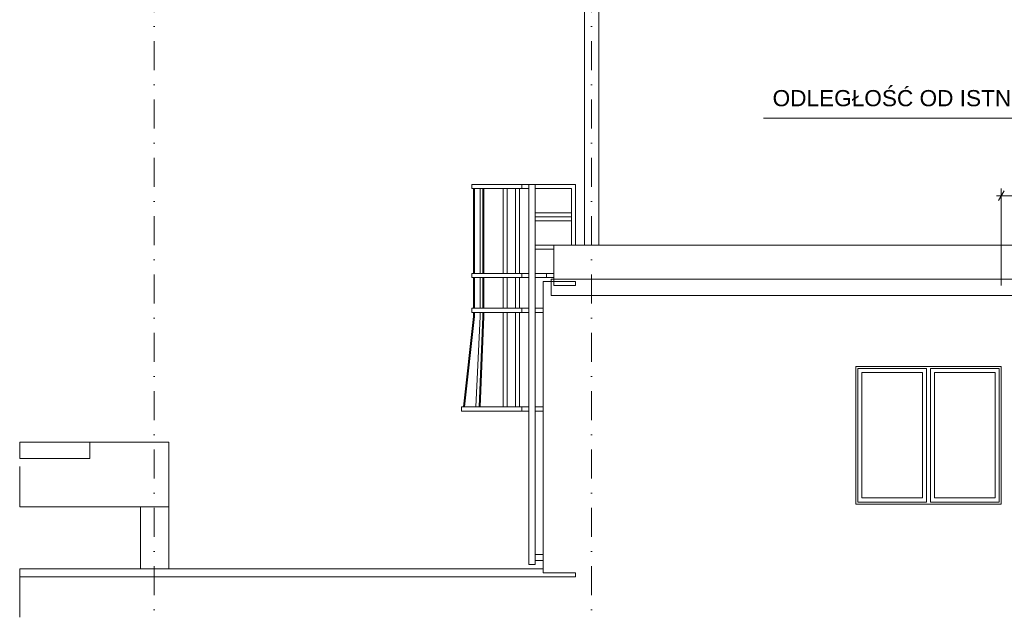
# Model space of a CAD drawing. Header units: centimetres. Extents: x -1103 to 10505, y -997 to 1780.
# Tile 37 of 102: x 7193 to 8410, y -102 to 628. Entities that reach past the tile are written whole.
import ezdxf
from ezdxf.enums import TextEntityAlignment as Align

# ---------------------------------------------------------------- set-up
doc = ezdxf.new("R2010")
doc.units = ezdxf.units.CM
doc.header["$LTSCALE"] = 0.1
doc.header["$MEASUREMENT"] = 0
for name, pattern in [('Kropki i Kreski', [720, 360, -180, 0, -180]), ('Przerywana długa', [1000, 500, -500]), ('Wipeout_Contour', [1000, 0, -1000])]:
    doc.linetypes.add(name, pattern=pattern)
for name, color, linetype in [('2_kładka_IFC.K_IR', 7, 'Continuous'), ('2_lądowisko_IFC.ISTN', 7, 'Continuous'), ('2_stropy.ISTN', 7, 'Continuous'), ('2_umeblowanie.ISTN', 7, 'Continuous'), ('2_ściany zewnętrzne.ISTN', 7, 'Continuous'), ('3_opisy.K_IR', 7, 'Continuous'), ('4_osie.ISTN', 7, 'Continuous'), ('5_wymiary.K_IR', 7, 'Continuous')]:
    doc.layers.add(name, color=color, linetype=linetype)
doc.styles.add('GENERATED_STYLE_1', font='txt')
doc.styles.add('GENERATED_STYLE_3', font='txt')
doc.dimstyles.new('GENERATED_STYLE__3', dxfattribs={"dimtxt": 18, "dimasz": 9.178744, "dimexe": 0.18, "dimexo": 100, "dimgap": 0.09, "dimtad": 1, "dimtih": 1, "dimtoh": 1, "dimdec": 0, "dimzin": 0, "dimdsep": 46, "dimtxsty": 'GENERATED_STYLE_3', "dimblk": 'ARROWHEAD_2', "dimblk1": 'ARROWHEAD_2', "dimblk2": 'ARROWHEAD_2', "dimcen": 0.09, "dimclrd": 1, "dimclre": 1, "dimclrt": 1, "dimadec": 1, "dimazin": 0, "dimtfac": 1, "dimtdec": 4, "dimtmove": 0, "dimatfit": 3, "dimfxl": 1, "dimtolj": 1, "dimtzin": 0, "dimarcsym": 0})

# ---------------------------------------------------------------- blocks, each defined once
blk = doc.blocks.new('ElemPrzekroju_713_2', base_point=(10358.2, -421.5))
at = {"layer": '2_ściany zewnętrzne.ISTN', "color": 252, "linetype": 'Continuous', "lineweight": 13}
blk.add_line((7879.6, -60.5), (7879.6, -55.5), dxfattribs=at)
blk = doc.blocks.new('ElemPrzekroju_714_2', base_point=(10358.2, -421.5))
at = {"layer": '2_ściany zewnętrzne.ISTN', "color": 252, "linetype": 'Continuous', "lineweight": 13}
for p, q in [((7839.6, 304.5), (7839.6, -50.7)), ((7839.6, 304.5), (7852.7, 304.5)), ((7852.7, 304.5), (7879.6, 304.5)), ((7879.6, 304.5), (7879.6, 299.5)), ((7839.6, -50.7), (7839.6, -55.5)), ((7839.6, -55.5), (7879.6, -55.5))]:
    blk.add_line(p, q, dxfattribs=at)
blk = doc.blocks.new('ElemPrzekroju_715_2', base_point=(10358.2, -421.5))
at = {"layer": '2_ściany zewnętrzne.ISTN', "color": 252, "linetype": 'Continuous', "lineweight": 13}
for p, q in [((8225.9, 199.5), (8405.9, 199.5)), ((8225.9, 29.5), (8225.9, 199.5)), ((8228.4, 197), (8228.4, 192)), ((8313.4, 197), (8228.4, 197)), ((8313.4, 192), (8313.4, 197)), ((8318.4, 197), (8318.4, 192)), ((8403.4, 197), (8318.4, 197)), ((8403.4, 192), (8403.4, 197)), ((8405.9, 199.5), (8405.9, 29.5)), ((8228.4, 192), (8228.4, 37)), ((8233.4, 37), (8233.4, 192)), ((8233.4, 192), (8308.4, 192)), ((8308.4, 192), (8308.4, 37)), ((8313.4, 37), (8313.4, 192)), ((8318.4, 192), (8318.4, 37)), ((8323.4, 37), (8323.4, 192)), ((8323.4, 192), (8398.4, 192)), ((8398.4, 192), (8398.4, 37)), ((8403.4, 37), (8403.4, 192)), ((8228.4, 37), (8228.4, 32)), ((8308.4, 37), (8233.4, 37)), ((8313.4, 32), (8313.4, 37)), ((8318.4, 37), (8318.4, 32)), ((8398.4, 37), (8323.4, 37)), ((8403.4, 32), (8403.4, 37)), ((8405.9, 29.5), (8225.9, 29.5)), ((8228.4, 32), (8313.4, 32)), ((8318.4, 32), (8403.4, 32))]:
    blk.add_line(p, q, dxfattribs=at)
blk = doc.blocks.new('ElemPrzekroju_722_2', base_point=(10358.2, -421.5))
at = {"layer": '2_ściany zewnętrzne.ISTN', "color": 252, "linetype": 'Continuous', "lineweight": 13}
blk.add_line((7192.7, -60.5), (7879.6, -60.5), dxfattribs=at)
at = {"layer": '2_ściany zewnętrzne.ISTN', "color": 7, "linetype": 'Przerywana długa', "lineweight": 0}
blk.add_line((7192.7, -60.5), (7192.7, -151.5), dxfattribs=at)
blk = doc.blocks.new('ElemPrzekroju_727_2', base_point=(10358.2, -421.5))
at = {"layer": '2_ściany zewnętrzne.ISTN', "color": 252, "linetype": 'Continuous', "lineweight": 13}
for p, q in [((7852.7, 349.5), (7852.7, 304.5)), ((7852.7, 349.5), (8750.1, 349.5)), ((7852.7, 304.5), (7852.7, 299.5)), ((7852.7, 299.5), (7879.6, 299.5))]:
    blk.add_line(p, q, dxfattribs=at)
blk = doc.blocks.new('ElemPrzekroju_731_2', base_point=(10358.2, -421.5))
at = {"layer": '2_lądowisko_IFC.ISTN', "color": 252, "linetype": 'Continuous', "lineweight": 9}
for p, q in [((7890.7, 349.5), (7890.7, 858.5)), ((7908.5, 349.5), (7908.5, 858.5)), ((7849.6, 304.5), (7849.6, 307.5)), ((7852.7, 307.5), (7849.6, 307.5)), ((7849.6, 287.5), (7849.6, 304.5)), ((8750.1, 307.5), (7852.7, 307.5)), ((8750.1, 287.5), (7849.6, 287.5))]:
    blk.add_line(p, q, dxfattribs=at)
blk = doc.blocks.new('ElemPrzekroju_775_2', base_point=(10358.2, -421.5))
at = {"layer": '2_umeblowanie.ISTN', "color": 252, "linetype": 'Continuous', "lineweight": 0}
for p, q in [((7751.5, 424.5), (7754.5, 424.5)), ((7751.5, 419.4), (7751.5, 424.5)), ((7751.5, 419.4), (7754.5, 419.4)), ((7753.4, 314.5), (7753.4, 419.4)), ((7754.5, 424.5), (7763.2, 424.5)), ((7754.5, 419.4), (7763.2, 419.4)), ((7754.7, 314.5), (7754.7, 419.4)), ((7761.6, 314.5), (7761.6, 419.4)), ((7763.2, 424.5), (7776.2, 424.5)), ((7763.2, 419.4), (7776.2, 419.4)), ((7764.9, 314.5), (7764.9, 419.4)), ((7765.9, 314.5), (7765.9, 419.4)), ((7766.4, 314.5), (7766.4, 419.4)), ((7776.2, 424.5), (7791.5, 424.5)), ((7776.2, 419.4), (7791.5, 419.4)), ((7790.2, 314.5), (7790.2, 419.4)), ((7791.5, 424.5), (7813.1, 424.5)), ((7791.5, 419.4), (7813.1, 419.4)), ((7795.3, 314.5), (7795.3, 419.4)), ((7805.5, 314.5), (7805.5, 419.4)), ((7810.6, 314.5), (7810.6, 419.4)), ((7813.1, 424.5), (7822, 424.5)), ((7813.1, 419.4), (7813.1, 424.5)), ((7813.1, 419.4), (7822, 419.4)), ((7822, 424.5), (7829.6, 424.5)), ((7822, -45.4), (7822, 424.5)), ((7829.6, 419.4), (7829.6, 424.5)), ((7879.6, 424.5), (7829.6, 424.5)), ((7829.6, 384.6), (7829.6, 419.4)), ((7829.6, 419.4), (7874.5, 419.4)), ((7874.5, 419.4), (7874.5, 384.6)), ((7879.6, 349.5), (7879.6, 424.5)), ((7874.5, 389.6), (7829.6, 389.6)), ((7829.6, 379.5), (7829.6, 384.6)), ((7874.5, 384.6), (7829.6, 384.6)), ((7829.6, 349.6), (7829.6, 379.5)), ((7829.6, 379.5), (7874.5, 379.5)), ((7874.5, 384.6), (7874.5, 379.5)), ((7874.5, 379.5), (7874.5, 349.6)), ((7829.6, 344.5), (7829.6, 349.6)), ((7874.5, 349.6), (7829.6, 349.6)), ((7829.6, -45.4), (7829.6, 344.5)), ((7829.6, 344.5), (7852.7, 344.5)), ((7751.5, 314.5), (7754.5, 314.5)), ((7751.5, 309.4), (7751.5, 314.5)), ((7751.5, 309.4), (7754.5, 309.4)), ((7753.4, 271.5), (7753.4, 309.4)), ((7754.5, 314.5), (7763.2, 314.5)), ((7754.5, 309.4), (7763.2, 309.4)), ((7754.7, 271.5), (7754.7, 309.4)), ((7761.6, 271.5), (7761.6, 309.4)), ((7763.2, 314.5), (7776.2, 314.5)), ((7763.2, 309.4), (7776.2, 309.4)), ((7764.9, 271.5), (7764.9, 309.4)), ((7765.9, 271.5), (7765.9, 309.4)), ((7766.4, 271.5), (7766.4, 309.4)), ((7776.2, 314.5), (7791.5, 314.5)), ((7776.2, 309.4), (7791.5, 309.4)), ((7790.2, 271.5), (7790.2, 309.4)), ((7791.5, 314.5), (7813.1, 314.5)), ((7791.5, 309.4), (7813.1, 309.4)), ((7795.3, 271.5), (7795.3, 309.4)), ((7805.5, 271.5), (7805.5, 309.4)), ((7810.6, 271.5), (7810.6, 309.4)), ((7813.1, 314.5), (7822, 314.5)), ((7813.1, 309.4), (7813.1, 314.5)), ((7813.1, 309.4), (7822, 309.4)), ((7829.6, 314.5), (7843.6, 314.5)), ((7829.6, 309.4), (7843.6, 309.4)), ((7843.6, 309.5), (7843.6, 314.5)), ((7843.6, 314.5), (7852.7, 314.5)), ((7843.6, 309.4), (7843.6, 309.5)), ((7843.6, 309.5), (7852.7, 309.5)), ((7751.5, 271.5), (7754.5, 271.5)), ((7751.5, 266.4), (7751.5, 271.5)), ((7754.5, 271.5), (7763.2, 271.5)), ((7763.2, 271.5), (7776.2, 271.5)), ((7776.2, 271.5), (7791.5, 271.5)), ((7791.5, 271.5), (7813.1, 271.5)), ((7813.1, 271.5), (7822, 271.5)), ((7813.1, 266.4), (7813.1, 271.5)), ((7829.6, 271.5), (7839.6, 271.5)), ((7741.3, 149.6), (7753.4, 261.4)), ((7742.5, 149.6), (7754.7, 261.3)), ((7751.5, 266.4), (7754.5, 266.4)), ((7753.4, 261.4), (7753.4, 266.4)), ((7754.5, 266.4), (7763.2, 266.4)), ((7754.7, 261.3), (7754.7, 266.4)), ((7756.5, 149.6), (7761.6, 261.3)), ((7760.7, 149.6), (7764.9, 261.4)), ((7761.4, 149.6), (7765.9, 261.4)), ((7761.6, 261.3), (7761.6, 266.4)), ((7762, 149.6), (7766.4, 261.4)), ((7763.2, 266.4), (7776.2, 266.4)), ((7764.9, 261.4), (7764.9, 266.4)), ((7765.9, 261.4), (7765.9, 266.4)), ((7766.4, 261.4), (7766.4, 266.4)), ((7776.2, 266.4), (7791.5, 266.4)), ((7790.2, 149.6), (7790.2, 266.4)), ((7791.5, 266.4), (7813.1, 266.4)), ((7795.3, 149.6), (7795.3, 266.4)), ((7805.5, 149.6), (7805.5, 266.4)), ((7810.6, 149.6), (7810.6, 266.4)), ((7813.1, 266.4), (7822, 266.4)), ((7829.6, 266.4), (7839.6, 266.4)), ((7738.8, 149.6), (7741.8, 149.6)), ((7738.8, 144.5), (7738.8, 149.6)), ((7741.8, 149.6), (7750.5, 149.6)), ((7750.5, 149.6), (7763.5, 149.6)), ((7763.5, 149.6), (7778.8, 149.6)), ((7778.8, 149.6), (7813.1, 149.6)), ((7813.1, 149.6), (7822, 149.6)), ((7813.1, 144.5), (7813.1, 149.6)), ((7829.6, 149.6), (7839.6, 149.6)), ((7738.8, 144.5), (7741.8, 144.5)), ((7741.8, 144.5), (7750.5, 144.5)), ((7750.5, 144.5), (7763.5, 144.5)), ((7763.5, 144.5), (7778.8, 144.5)), ((7778.8, 144.5), (7813.1, 144.5)), ((7813.1, 144.5), (7822, 144.5)), ((7829.6, 144.5), (7839.6, 144.5)), ((7839.6, -32.7), (7829.6, -32.7)), ((7822, -45.4), (7829.6, -45.4)), ((7839.6, -40.3), (7829.6, -40.3))]:
    blk.add_line(p, q, dxfattribs=at)
blk = doc.blocks.new('ElemPrzekroju_932_2', base_point=(10358.2, -421.5))
at = {"layer": '2_stropy.ISTN', "color": 252, "linetype": 'Continuous', "lineweight": 15}
for p, q in [((7192.7, -50.7), (7839.6, -50.7)), ((7879.6, -60.5), (7879.6, -55.5))]:
    blk.add_line(p, q, dxfattribs=at)
at = {"layer": '2_stropy.ISTN', "color": 7, "linetype": 'Przerywana długa', "lineweight": 0}
blk.add_line((7192.7, -50.7), (7192.7, -60.5), dxfattribs=at)
blk = doc.blocks.new('ElemPrzekroju_939_2', base_point=(10358.2, -421.5))
at = {"layer": '2_kładka_IFC.K_IR', "color": 252, "linetype": 'Continuous', "lineweight": 15}
for p, q in [((7279.4, 105.9), (7192.7, 105.9)), ((7279.4, 85.9), (7279.4, 105.9)), ((7279.4, 105.9), (7377.1, 105.9)), ((7377.1, 25.9), (7377.1, 105.9)), ((7192.7, 85.9), (7279.4, 85.9)), ((7342.1, 25.9), (7192.7, 25.9)), ((7342.1, -50.7), (7342.1, 25.9)), ((7342.1, 25.9), (7377.1, 25.9)), ((7377.1, -50.7), (7377.1, 25.9))]:
    blk.add_line(p, q, dxfattribs=at)
at = {"layer": '2_kładka_IFC.K_IR', "color": 7, "linetype": 'Przerywana długa', "lineweight": 0}
for p in [(7192.7, 105.9), (7192.7, 25.9)]:
    blk.add_line(p, (7192.7, 85.9), dxfattribs=at)
blk = doc.blocks.new('Standardowy znacznik osi[8]_2', base_point=(7899.6, 1278.5))
at = {"layer": '4_osie.ISTN', "color": 252, "linetype": 'Kropki i Kreski', "lineweight": 15}
blk.add_line((7899.6, 1178.5), (7899.6, -721.5), dxfattribs=at)
at = {"layer": '4_osie.ISTN', "color": 252, "lineweight": 0, "style": 'GENERATED_STYLE_1'}
blk.add_attdef('AC_MarkerText_1', text='', height=35, rotation=360, dxfattribs=at).set_placement((7899.6, 1320.5), align=Align.MIDDLE_CENTER)
blk = doc.blocks.new('Standardowy znacznik osi[10]_2', base_point=(7358.9, 1278.5))
at = {"layer": '4_osie.ISTN', "color": 252, "linetype": 'Kropki i Kreski', "lineweight": 15}
blk.add_line((7358.9, 1178.5), (7358.9, -721.5), dxfattribs=at)
at = {"layer": '4_osie.ISTN', "color": 252, "lineweight": 0, "style": 'GENERATED_STYLE_1'}
blk.add_attdef('AC_MarkerText_1', text='', height=35, rotation=360, dxfattribs=at).set_placement((7358.9, 1320.2), align=Align.MIDDLE_CENTER)
blk = doc.blocks.new('*D2097', base_point=(10358.2, -421.5))
at = {"layer": '5_wymiary.K_IR', "color": 1, "linetype": 'Continuous', "lineweight": 0}
for p, q in [((8409.4, 416.7), (8402.4, 404.6)), ((8405.9, 299.5), (8405.9, 419.7)), ((8802.2, 404.6), (8809.2, 416.7)), ((8805.7, 20.7), (8805.7, 419.7)), ((8400, 410.7), (8405.9, 410.7)), ((8405.9, 410.7), (8805.7, 410.7)), ((8805.7, 410.7), (8811.6, 410.7))]:
    blk.add_line(p, q, dxfattribs=at)
at = {"color": 254, "linetype": 'Wipeout_Contour', "lineweight": 0, "ltscale": 34464.817476}
blk.add_wipeout([(8585.3, 414.3), (8626.3, 414.3), (8626.3, 432.3), (8585.3, 432.3)], dxfattribs=at).dxf.layer = '5_wymiary.K_IR'
at = {"layer": '5_wymiary.K_IR', "color": 7, "linetype": 'Continuous', "lineweight": 0}
for p, q in [((8626.3, 432.3), (8585.3, 432.3)), ((8585.3, 432.3), (8585.3, 414.3)), ((8626.3, 414.3), (8626.3, 432.3)), ((8585.3, 414.3), (8626.3, 414.3))]:
    blk.add_line(p, q, dxfattribs=at)
at = {"layer": '5_wymiary.K_IR', "color": 1, "lineweight": 0, "insert": (8585.3, 414.3), "char_height": 18, "attachment_point": 7, "style": 'GENERATED_STYLE_3'}
blk.add_mtext('\\A1;{\\pql;\\fArial|b0|i1|c238|p38;400}', dxfattribs=at)
blk = doc.blocks.new('ARROWHEAD_2')
at = {"color": 0, "linetype": 'Continuous', "lineweight": 0}
for p, q in [((0, 0), (-1, 0)), ((-0.38, -0.66), (0.38, 0.66))]:
    blk.add_line(p, q, dxfattribs=at)
blk = doc.blocks.new('Polilinia_12_2', base_point=(8112.1, 506.7))
at = {"layer": '3_opisy.K_IR', "linetype": 'Continuous', "lineweight": 0, "true_color": 0x000000}
blk.add_hatch(color=18, dxfattribs=at).paths.add_polyline_path([(8605.8, 435.1), (8596.1, 462.4), (8583.7, 453.9)])
at = {"layer": '3_opisy.K_IR', "color": 7, "linetype": 'Continuous', "lineweight": 15}
for p, q in [((8583.7, 453.9), (8596.1, 462.4)), ((8605.8, 435.1), (8583.7, 453.9)), ((8605.8, 435.1), (8596.1, 462.4))]:
    blk.add_line(p, q, dxfattribs=at)
at = {"layer": '3_opisy.K_IR', "color": 7, "linetype": 'Continuous', "lineweight": 15, "flags": 128}
blk.add_lwpolyline([(8112.1, 506.7), (8556.5, 506.7), (8589.9, 458.1)], dxfattribs=at)

msp = doc.modelspace()

# ---------------------------------------------------------------- block references
at = {"layer": '2_kładka_IFC.K_IR', "lineweight": 0}
msp.add_blockref('ElemPrzekroju_939_2', (10358.2, -421.5), dxfattribs=at)
at = {"layer": '2_lądowisko_IFC.ISTN', "lineweight": 0}
msp.add_blockref('ElemPrzekroju_731_2', (10358.2, -421.5), dxfattribs=at)
at = {"layer": '2_stropy.ISTN', "lineweight": 0}
msp.add_blockref('ElemPrzekroju_932_2', (10358.2, -421.5), dxfattribs=at)
at = {"layer": '2_umeblowanie.ISTN', "lineweight": 0}
msp.add_blockref('ElemPrzekroju_775_2', (10358.2, -421.5), dxfattribs=at)
at = {"layer": '2_ściany zewnętrzne.ISTN', "lineweight": 0}
for name in ['ElemPrzekroju_727_2', 'ElemPrzekroju_714_2', 'ElemPrzekroju_715_2', 'ElemPrzekroju_722_2', 'ElemPrzekroju_713_2']:
    msp.add_blockref(name, (10358.2, -421.5), dxfattribs=at)
at = {"layer": '4_osie.ISTN', "color": 252, "linetype": 'Continuous', "lineweight": 0}
for name, p in [('Standardowy znacznik osi[10]_2', (7358.9, 1278.5)), ('Standardowy znacznik osi[8]_2', (7899.6, 1278.5))]:
    msp.add_blockref(name, p, dxfattribs=at)

# ---------------------------------------------------------------- texts
at = {"layer": '3_opisy.K_IR', "color": 7, "linetype": 'Continuous', "lineweight": 0, "insert": (8123.2, 515.4), "char_height": 20, "width": 505.284, "attachment_point": 7, "line_spacing_factor": 0.920728, "style": 'GENERATED_STYLE_1'}
msp.add_mtext('\\A1;{\\pql;\\fArial|b0|i0|c238|p38;ODLEGŁOŚĆ OD ISTNIEJĄCYCH OKIEN}', dxfattribs=at)

# ---------------------------------------------------------------- next in the draw order: dimensions: what is measured, and where the dimension line sits
at = {"layer": '5_wymiary.K_IR', "color": 1, "linetype": 'Continuous', "lineweight": 0}
dim = msp.add_linear_dim(base=(8805.7, 410.7), p1=(8405.9, 199.5), p2=(8805.7, -79.3), text='<MeasuredValue>', dimstyle='GENERATED_STYLE__3', dxfattribs=at)
dim.commit()
dim.dimension.update_dxf_attribs({"geometry": '*D2097', "text_midpoint": (8688.6, 423.3), "dimtype": 160})

# ---------------------------------------------------------------- next in the draw order: block references
at = {"layer": '3_opisy.K_IR', "color": 7, "linetype": 'Continuous', "lineweight": 15}
msp.add_blockref('Polilinia_12_2', (8112.1, 506.7), dxfattribs=at)

doc.saveas('drawing.dxf')
